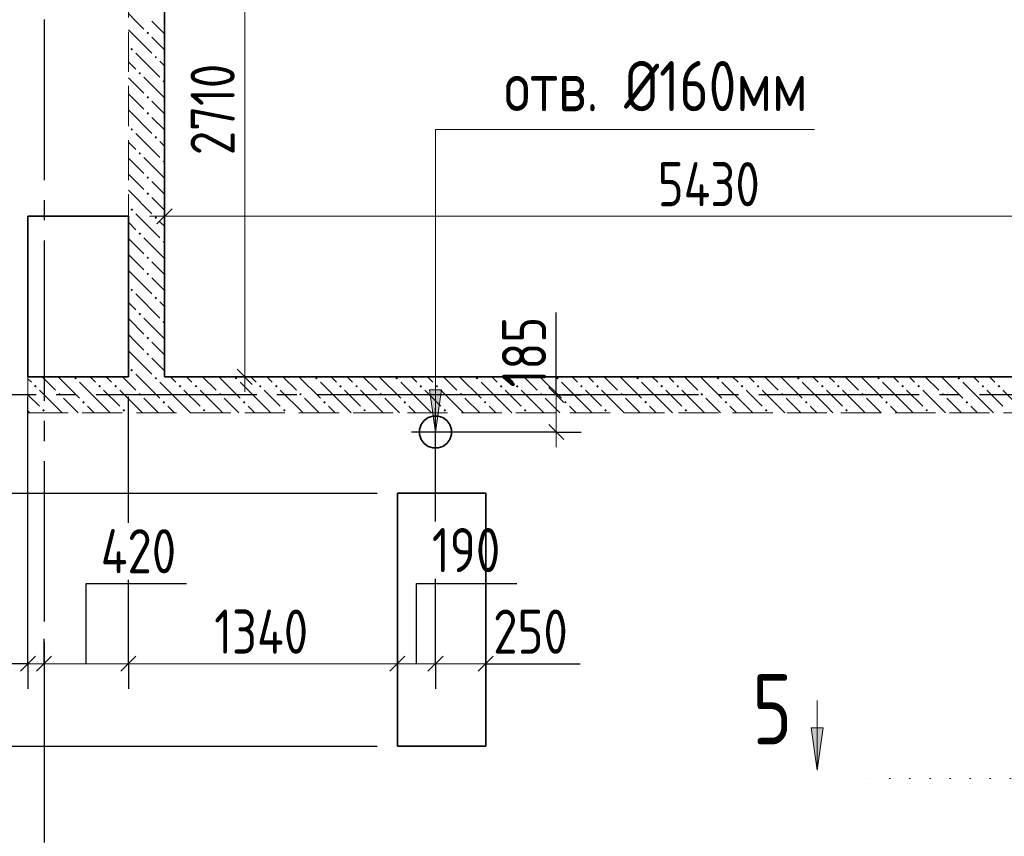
# Model space of a CAD drawing. Header units: millimetres. Extents: x 0 to 31317, y 0 to 42000.
# Tile 6 of 12: x 16203 to 21108, y 22430 to 26500. Entities that reach past the tile are written whole.
import ezdxf

# ---------------------------------------------------------------- set-up
doc = ezdxf.new("R2010")
doc.units = ezdxf.units.MM
for name, pattern in [('______2', [270, 200, -70]), ('______5', [1100, 800, -100, 100, -100]), ('______9', [100, 0, -100])]:
    doc.linetypes.add(name, pattern=pattern)
for name, color, linetype, lineweight in [('Standard', 7, 'Continuous', 25), ('ЖБ Перекрытие верхний уровень', 7, 'Continuous', 35), ('ЖБ Стена верхний уровень', 7, 'Continuous', 35), ('Оси', 40, '______5', 18), ('Примечания', 7, 'Continuous', 25), ('Размерная выноска', 7, 'Continuous', 13), ('Узлы символ', 7, 'Continuous', 25)]:
    doc.layers.add(name, color=color, linetype=linetype, lineweight=lineweight)
doc.styles.add('GOST 2.304-81', font='txt')
doc.styles.add('ISOCPEUR', font='txt')

msp = doc.modelspace()

# ---------------------------------------------------------------- hatches: boundary and pattern name
at = {"layer": 'ЖБ Стена верхний уровень', "linetype": 'Continuous', "lineweight": 18, "transparency": 33554687}
for points in [[(16834.5, 26433.1), (16840.9, 26439.6), (16847.4, 26433.1), (16840.9, 26426.6)], [(16754.4, 26353.1), (16760.9, 26359.6), (16767.4, 26353.1), (16760.9, 26346.6)], [(16874.5, 26313.1), (16881, 26319.6), (16887.5, 26313.1), (16881, 26306.6)], [(16794.5, 26233.1), (16801, 26239.6), (16807.5, 26233.1), (16801, 26226.6)], [(16914.5, 26193.1), (16921, 26199.6), (16924, 26196.6), (16924, 26189.7), (16921, 26186.6)], [(16834.5, 26113.1), (16840.9, 26119.6), (16847.4, 26113.1), (16840.9, 26106.6)], [(16834.5, 26033.1), (16840.9, 26039.6), (16847.4, 26033.1), (16840.9, 26026.6)], [(16754.4, 25953.1), (16760.9, 25959.6), (16767.4, 25953.1), (16760.9, 25946.6)], [(16874.5, 25913.1), (16881, 25919.6), (16887.5, 25913.1), (16881, 25906.6)], [(16794.5, 25833.1), (16801, 25839.6), (16807.5, 25833.1), (16801, 25826.6)], [(16914.5, 25793.1), (16921, 25799.6), (16924, 25796.6), (16924, 25789.7), (16921, 25786.6)], [(16834.5, 25713.1), (16840.9, 25719.6), (16847.4, 25713.1), (16840.9, 25706.6)], [(16834.5, 25633.1), (16840.9, 25639.6), (16847.4, 25633.1), (16840.9, 25626.6)], [(16754.4, 25553.1), (16760.9, 25559.6), (16767.4, 25553.1), (16760.9, 25546.6)], [(16874.5, 25513.1), (16881, 25519.6), (16887.5, 25513.1), (16881, 25506.6)], [(16794.5, 25433.1), (16801, 25439.6), (16807.5, 25433.1), (16801, 25426.6)], [(16914.5, 25393.1), (16921, 25399.6), (16924, 25396.6), (16924, 25389.7), (16921, 25386.6)], [(16834.5, 25313.1), (16840.9, 25319.6), (16847.4, 25313.1), (16840.9, 25306.6)], [(16834.5, 25233.1), (16840.9, 25239.6), (16847.4, 25233.1), (16840.9, 25226.6)], [(16754.4, 25153.1), (16760.9, 25159.6), (16767.4, 25153.1), (16760.9, 25146.6)], [(16874.5, 25113.1), (16881, 25119.6), (16887.5, 25113.1), (16881, 25106.6)], [(16794.5, 25033.1), (16801, 25039.6), (16807.5, 25033.1), (16801, 25026.6)], [(16914.5, 24993.1), (16921, 24999.6), (16924, 24996.6), (16924, 24989.7), (16921, 24986.6)], [(16834.5, 24913.1), (16840.9, 24919.6), (16847.4, 24913.1), (16840.9, 24906.6)], [(16834.5, 24833.1), (16840.9, 24839.6), (16847.4, 24833.1), (16840.9, 24826.6)], [(16754.4, 24753.1), (16760.9, 24759.6), (16767.4, 24753.1), (16760.9, 24746.6)], [(16274.5, 24673.1), (16281, 24679.6), (16287.5, 24673.1), (16281, 24666.6)], [(16474.5, 24713.1), (16481, 24719.6), (16487.5, 24713.1), (16481, 24706.6)], [(16594.5, 24673.1), (16601, 24679.6), (16607.5, 24673.1), (16601, 24666.6)], [(16674.5, 24673.1), (16681, 24679.6), (16687.5, 24673.1), (16681, 24666.6)], [(16874.5, 24713.1), (16881, 24719.6), (16887.5, 24713.1), (16881, 24706.6)], [(16994.5, 24673.1), (17001, 24679.6), (17007.5, 24673.1), (17001, 24666.6)], [(17074.5, 24673.1), (17081, 24679.6), (17087.5, 24673.1), (17081, 24666.6)], [(17274.5, 24713.1), (17281, 24719.6), (17287.5, 24713.1), (17281, 24706.6)], [(17394.5, 24673.1), (17401, 24679.6), (17407.5, 24673.1), (17401, 24666.6)], [(17474.5, 24673.1), (17481, 24679.6), (17487.5, 24673.1), (17481, 24666.6)], [(17674.5, 24713.1), (17681, 24719.6), (17687.5, 24713.1), (17681, 24706.6)], [(17794.5, 24673.1), (17801, 24679.6), (17807.5, 24673.1), (17801, 24666.6)], [(17874.5, 24673.1), (17881, 24679.6), (17887.5, 24673.1), (17881, 24666.6)], [(18074.5, 24713.1), (18081, 24719.6), (18087.5, 24713.1), (18081, 24706.6)], [(18194.5, 24673.1), (18201, 24679.6), (18207.5, 24673.1), (18201, 24666.6)], [(18274.5, 24673.1), (18281, 24679.6), (18287.5, 24673.1), (18281, 24666.6)], [(18474.5, 24713.1), (18481, 24719.6), (18487.5, 24713.1), (18481, 24706.6)], [(18594.5, 24673.1), (18601, 24679.6), (18607.5, 24673.1), (18601, 24666.6)], [(18674.5, 24673.1), (18681, 24679.6), (18687.5, 24673.1), (18681, 24666.6)], [(18874.5, 24713.1), (18881, 24719.6), (18887.5, 24713.1), (18881, 24706.6)], [(18994.5, 24673.1), (19001, 24679.6), (19007.5, 24673.1), (19001, 24666.6)], [(19074.5, 24673.1), (19081, 24679.6), (19087.5, 24673.1), (19081, 24666.6)], [(19274.5, 24713.1), (19281, 24719.6), (19287.5, 24713.1), (19281, 24706.6)], [(19394.5, 24673.1), (19401, 24679.6), (19407.5, 24673.1), (19401, 24666.6)], [(19474.5, 24673.1), (19481, 24679.6), (19487.5, 24673.1), (19481, 24666.6)], [(19674.5, 24713.1), (19681, 24719.6), (19687.5, 24713.1), (19681, 24706.6)], [(19794.5, 24673.1), (19801, 24679.6), (19807.5, 24673.1), (19801, 24666.6)], [(19874.5, 24673.1), (19881, 24679.6), (19887.5, 24673.1), (19881, 24666.6)], [(20074.5, 24713.1), (20081, 24719.6), (20087.5, 24713.1), (20081, 24706.6)], [(20194.5, 24673.1), (20201, 24679.6), (20207.5, 24673.1), (20201, 24666.6)], [(20274.5, 24673.1), (20281, 24679.6), (20287.5, 24673.1), (20281, 24666.6)], [(20474.5, 24713.1), (20481, 24719.6), (20487.5, 24713.1), (20481, 24706.6)], [(20594.5, 24673.1), (20601, 24679.6), (20607.5, 24673.1), (20601, 24666.6)], [(20674.5, 24673.1), (20681, 24679.6), (20687.5, 24673.1), (20681, 24666.6)], [(20874.5, 24713.1), (20881, 24719.6), (20887.5, 24713.1), (20881, 24706.6)], [(20994.5, 24673.1), (21001, 24679.6), (21007.5, 24673.1), (21001, 24666.6)], [(21074.5, 24673.1), (21081, 24679.6), (21087.5, 24673.1), (21081, 24666.6)], [(16394.5, 24633.1), (16401, 24639.6), (16407.5, 24633.1), (16401, 24626.6)], [(16794.5, 24633.1), (16801, 24639.6), (16807.5, 24633.1), (16801, 24626.6)], [(17194.5, 24633.1), (17201, 24639.6), (17207.5, 24633.1), (17201, 24626.6)], [(17594.5, 24633.1), (17601, 24639.6), (17607.5, 24633.1), (17601, 24626.6)], [(17994.5, 24633.1), (18001, 24639.6), (18007.5, 24633.1), (18001, 24626.6)], [(18394.5, 24633.1), (18401, 24639.6), (18407.5, 24633.1), (18401, 24626.6)], [(18794.5, 24633.1), (18801, 24639.6), (18807.5, 24633.1), (18801, 24626.6)], [(19194.5, 24633.1), (19201, 24639.6), (19207.5, 24633.1), (19201, 24626.6)], [(19594.5, 24633.1), (19601, 24639.6), (19607.5, 24633.1), (19601, 24626.6)], [(19994.5, 24633.1), (20001, 24639.6), (20007.5, 24633.1), (20001, 24626.6)], [(20394.5, 24633.1), (20401, 24639.6), (20407.5, 24633.1), (20401, 24626.6)], [(20794.5, 24633.1), (20801, 24639.6), (20807.5, 24633.1), (20801, 24626.6)], [(16514.5, 24593.1), (16521, 24599.6), (16527.5, 24593.1), (16521, 24586.6)], [(16914.5, 24593.1), (16921, 24599.6), (16927.5, 24593.1), (16921, 24586.6)], [(17314.5, 24593.1), (17321, 24599.6), (17327.5, 24593.1), (17321, 24586.6)], [(17714.5, 24593.1), (17721, 24599.6), (17727.5, 24593.1), (17721, 24586.6)], [(18114.5, 24593.1), (18121, 24599.6), (18127.5, 24593.1), (18121, 24586.6)], [(18514.5, 24593.1), (18521, 24599.6), (18527.5, 24593.1), (18521, 24586.6)], [(18914.5, 24593.1), (18921, 24599.6), (18927.4, 24593.1), (18921, 24586.6)], [(19314.5, 24593.1), (19321, 24599.6), (19327.4, 24593.1), (19321, 24586.6)], [(19714.5, 24593.1), (19721, 24599.6), (19727.4, 24593.1), (19721, 24586.6)], [(20114.5, 24593.1), (20121, 24599.6), (20127.4, 24593.1), (20121, 24586.6)], [(20514.5, 24593.1), (20521, 24599.6), (20527.4, 24593.1), (20521, 24586.6)], [(20914.5, 24593.1), (20921, 24599.6), (20927.4, 24593.1), (20921, 24586.6)], [(16314.5, 24553.1), (16321, 24559.6), (16327.5, 24553.1), (16321, 24546.6)], [(16714.5, 24553.1), (16721, 24559.6), (16727.5, 24553.1), (16721, 24546.6)], [(17114.5, 24553.1), (17121, 24559.6), (17127.5, 24553.1), (17121, 24546.6)], [(17514.5, 24553.1), (17521, 24559.6), (17527.5, 24553.1), (17521, 24546.6)], [(17914.5, 24553.1), (17921, 24559.6), (17927.5, 24553.1), (17921, 24546.6)], [(18314.5, 24553.1), (18321, 24559.6), (18327.5, 24553.1), (18321, 24546.6)], [(18714.5, 24553.1), (18721, 24559.6), (18727.4, 24553.1), (18721, 24546.6)], [(19114.5, 24553.1), (19121, 24559.6), (19127.4, 24553.1), (19121, 24546.6)], [(19514.5, 24553.1), (19521, 24559.6), (19527.4, 24553.1), (19521, 24546.6)], [(19914.5, 24553.1), (19921, 24559.6), (19927.4, 24553.1), (19921, 24546.6)], [(20314.5, 24553.1), (20321, 24559.6), (20327.4, 24553.1), (20321, 24546.6)], [(20714.5, 24553.1), (20721, 24559.6), (20727.4, 24553.1), (20721, 24546.6)]]:
    msp.add_hatch(color=7, dxfattribs=at).paths.add_polyline_path(points, flags=16)
at = {"layer": 'Примечания', "linetype": 'Continuous', "lineweight": 13, "transparency": 33554687}
msp.add_hatch(color=7, dxfattribs=at).paths.add_polyline_path([(18304, 24655), (18274, 24445), (18244, 24655)], flags=16)
at = {"layer": 'Узлы символ', "linetype": 'Continuous', "lineweight": 13, "transparency": 33554687}
msp.add_hatch(color=7, dxfattribs=at).paths.add_polyline_path([(20205.8, 22969.9), (20175.8, 22759.9), (20145.8, 22969.9)], flags=16)

# ---------------------------------------------------------------- linework, layer by layer
at = {"layer": 'Standard', "color": 7, "linetype": 'Continuous', "lineweight": 13, "transparency": 33554687}
for p, q in [((17324, 27430), (17324, 24720)), ((16924, 25520), (16849, 25520)), ((16924, 25520), (22354, 25520)), ((17324, 24720), (17324, 24645)), ((18875.4, 24630), (18875.4, 24705)), ((18875.4, 24445), (18875.4, 24370)), ((16244, 23290), (16169, 23290)), ((16324, 23290), (16244, 23290)), ((16744, 23290), (16324, 23290)), ((18084, 23290), (16744, 23290)), ((18274, 23290), (18084, 23290)), ((18524, 23290), (18274, 23290)), ((18524, 23290), (18599, 23290))]:
    msp.add_line(p, q, dxfattribs=at)
at = {"layer": 'Standard', "color": 251, "linetype": 'Continuous', "lineweight": -3, "true_color": 0x656565, "transparency": 33554687}
for p, q in [((16924, 25520), (16924, 25645)), ((16924, 25520), (16924, 25395)), ((16924, 25520), (16924, 24820)), ((17324, 24720), (17024, 24720)), ((17324, 24720), (17199, 24720)), ((17324, 24720), (17449, 24720)), ((18875.4, 24630), (18374, 24630)), ((18875.4, 24630), (18750.4, 24630)), ((18875.4, 24630), (19000.4, 24630)), ((16744, 23992.7), (16744, 24620)), ((18875.4, 24445), (18374, 24445)), ((18875.4, 24445), (18750.4, 24445)), ((18875.4, 24445), (19000.4, 24445)), ((18274, 23998.4), (18274, 24345)), ((15824, 24140), (17984, 24140)), ((16244, 23290), (16244, 23415)), ((16324, 23290), (16324, 23415)), ((16744, 23290), (16744, 23415)), ((18084, 23290), (18084, 23415)), ((18274, 23290), (18274, 23415)), ((18524, 23290), (18524, 23415)), ((16244, 23290), (16244, 23165)), ((16324, 23290), (16324, 23165)), ((16324, 23290), (16324, 23290)), ((16744, 23290), (16744, 23165)), ((18084, 23290), (18084, 23165)), ((18274, 23290), (18274, 23165)), ((18524, 23290), (18524, 23165)), ((18524, 23290), (18524, 23290)), ((15824, 22880), (17984, 22880))]:
    msp.add_line(p, q, dxfattribs=at)
at = {"layer": 'Standard', "color": 7, "linetype": 'Continuous', "lineweight": 25, "transparency": 33554687}
for p, q in [((16886.5, 25482.5), (16961.5, 25557.5)), ((17286.5, 24757.5), (17361.5, 24682.5)), ((18912.9, 24592.5), (18837.9, 24667.5)), ((18912.9, 24407.5), (18837.9, 24482.5)), ((16281.5, 23327.5), (16206.5, 23252.5)), ((16361.5, 23327.5), (16286.5, 23252.5)), ((16781.5, 23327.5), (16706.5, 23252.5)), ((18121.5, 23327.5), (18046.5, 23252.5)), ((18311.5, 23327.5), (18236.5, 23252.5)), ((18561.5, 23327.5), (18486.5, 23252.5))]:
    msp.add_line(p, q, dxfattribs=at)
at = {"layer": 'Standard', "color": 8, "linetype": '______5', "lineweight": -3, "transparency": 33554687}
for p, q in [((18274, 24325.5), (18274, 24564.5)), ((18393.5, 24445), (18154.5, 24445))]:
    msp.add_line(p, q, dxfattribs=at)
at = {"layer": 'Standard', "color": 7, "linetype": 'Continuous', "lineweight": 13, "transparency": 33554687}
msp.add_lwpolyline([(18875.4, 24445), (18875.4, 24620.1), (18875.4, 24620.1), (18875.4, 24630)], dxfattribs=at)
at = {"layer": 'Standard', "color": 251, "linetype": 'Continuous', "lineweight": -3, "true_color": 0x656565, "transparency": 33554687}
for points in [[(16244, 23290), (16244, 23307), (16244, 23307), (16244, 24620)], [(18084, 23290), (18084, 23307), (18084, 23307), (18084, 23307), (18084, 23307), (18084, 23398.1), (18084, 23398.1), (18084, 24040)], [(16744, 23290), (16744, 23307), (16744, 23307), (16744, 23672.8), (16744, 23672.8), (16744, 23707.8)], [(18274, 23290), (18274, 23307), (18274, 23307), (18274, 23307), (18274, 23307), (18274, 23359.2), (18274, 23359.2), (18274, 23645.5), (18274, 23645.5), (18274, 23713.4)]]:
    msp.add_lwpolyline(points, dxfattribs=at)
at = {"layer": 'ЖБ Перекрытие верхний уровень', "color": 7, "linetype": 'Continuous', "lineweight": 35, "transparency": 33554687}
for p, q in [((16924, 24720), (16924, 27430)), ((16744, 25520), (16244, 25520)), ((16244, 25520), (16244, 24720)), ((16744, 24720), (16744, 25520)), ((16244, 24720), (16744, 24720)), ((22174, 24720), (16924, 24720)), ((18261.4, 24524.7), (18237.4, 24516.9)), ((18286.6, 24524.7), (18261.4, 24524.7)), ((18310.6, 24516.9), (18286.6, 24524.7)), ((18202.1, 24481.6), (18194.3, 24457.6)), ((18217, 24502), (18202.1, 24481.6)), ((18237.4, 24516.9), (18217, 24502)), ((18331, 24502), (18310.6, 24516.9)), ((18345.9, 24481.6), (18331, 24502)), ((18353.7, 24457.6), (18345.9, 24481.6)), ((18194.3, 24457.6), (18194.3, 24432.4)), ((18194.3, 24432.4), (18202.1, 24408.4)), ((18345.9, 24408.4), (18353.7, 24432.4)), ((18353.7, 24432.4), (18353.7, 24457.6)), ((18202.1, 24408.4), (18217, 24388)), ((18217, 24388), (18237.4, 24373.1)), ((18310.6, 24373.1), (18331, 24388)), ((18331, 24388), (18345.9, 24408.4)), ((18237.4, 24373.1), (18261.4, 24365.3)), ((18261.4, 24365.3), (18286.6, 24365.3)), ((18286.6, 24365.3), (18310.6, 24373.1)), ((18524, 24140), (18084, 24140)), ((18084, 24140), (18084, 22880)), ((18524, 22880), (18524, 24140)), ((18084, 22880), (18524, 22880))]:
    msp.add_line(p, q, dxfattribs=at)
at = {"layer": 'ЖБ Стена верхний уровень', "color": 251, "linetype": '______2', "lineweight": 13, "true_color": 0x656565, "transparency": 33554687}
for p, q in [((16744, 27250), (16744, 24720)), ((16924, 24720), (16924, 27250)), ((16744, 24720), (16244, 24720)), ((16244, 24720), (16244, 24540)), ((22024, 24720), (16924, 24720)), ((16244, 24540), (22024, 24540))]:
    msp.add_line(p, q, dxfattribs=at)
at = {"layer": 'ЖБ Стена верхний уровень', "color": 9, "linetype": 'Continuous', "lineweight": 18, "true_color": 0xc7c7c7, "transparency": 33554687}
for p, q in [((16781, 26493.1), (16744, 26530.1)), ((16821, 26453.1), (16781, 26493.1)), ((16860.9, 26493.1), (16924, 26430.1)), ((16744, 26450.1), (16860.9, 26333.1)), ((16860.9, 26413.1), (16924, 26350.1)), ((16744, 26290.1), (16781, 26253.1)), ((16781, 26333.1), (16901, 26213.1)), ((16924, 26270.1), (16901, 26293.1)), ((16744, 26210.1), (16821, 26133.1)), ((16924, 26110.1), (16821, 26213.1)), ((16781, 26093.1), (16744, 26130.1)), ((16744, 26050.1), (16860.9, 25933.1)), ((16821, 26053.1), (16781, 26093.1)), ((16860.9, 26093.1), (16924, 26030.1)), ((16860.9, 26013.1), (16924, 25950.1)), ((16781, 25933.1), (16901, 25813.1)), ((16744, 25890.1), (16781, 25853.1)), ((16924, 25870.1), (16901, 25893.1)), ((16744, 25810.1), (16821, 25733.1)), ((16924, 25710.1), (16821, 25813.1)), ((16781, 25693.1), (16744, 25730.1)), ((16821, 25653.1), (16781, 25693.1)), ((16860.9, 25693.1), (16924, 25630.1)), ((16744, 25650.1), (16860.9, 25533.1)), ((16860.9, 25613.1), (16924, 25550.1)), ((16781, 25533.1), (16901, 25413.1)), ((16744, 25490.1), (16781, 25453.1)), ((16924, 25470.1), (16901, 25493.1)), ((16744, 25410.1), (16821, 25333.1)), ((16924, 25310.1), (16821, 25413.1)), ((16781, 25293.1), (16744, 25330.1)), ((16821, 25253.1), (16781, 25293.1)), ((16860.9, 25293.1), (16924, 25230.1)), ((16744, 25250.1), (16860.9, 25133.1)), ((16860.9, 25213.1), (16924, 25150.1)), ((16781, 25133.1), (16901, 25013.1)), ((16744, 25090.1), (16781, 25053.1)), ((16924, 25070.1), (16901, 25093.1)), ((16744, 25010.1), (16821, 24933.1)), ((16924, 24910.1), (16821, 25013.1)), ((16781, 24893.1), (16744, 24930.1)), ((16821, 24853.1), (16781, 24893.1)), ((16860.9, 24893.1), (16924, 24830.1)), ((16744, 24850.1), (16860.9, 24733.1)), ((16860.9, 24813.1), (16924, 24750.1)), ((16314.1, 24720), (16381, 24653.1)), ((16394.1, 24720), (16501, 24613.1)), ((16554.1, 24720), (16581, 24693.1)), ((16660.9, 24693.1), (16634.1, 24720)), ((16714.1, 24720), (16781, 24653.1)), ((16781, 24733.1), (16794.1, 24720)), ((16794.1, 24720), (16901, 24613.1)), ((16954.1, 24720), (16981, 24693.1)), ((17060.9, 24693.1), (17034.1, 24720)), ((17114.1, 24720), (17181, 24653.1)), ((17194.1, 24720), (17301, 24613.1)), ((17354.1, 24720), (17381, 24693.1)), ((17460.9, 24693.1), (17434.1, 24720)), ((17514.1, 24720), (17581, 24653.1)), ((17594.1, 24720), (17701, 24613.1)), ((17754.1, 24720), (17781, 24693.1)), ((17860.9, 24693.1), (17834.1, 24720)), ((17914.1, 24720), (17981, 24653.1)), ((17994.1, 24720), (18101, 24613.1)), ((18154.1, 24720), (18181, 24693.1)), ((18260.9, 24693.1), (18234.1, 24720)), ((18314.1, 24720), (18381, 24653.1)), ((18394.1, 24720), (18501, 24613.1)), ((18554.1, 24720), (18581, 24693.1)), ((18660.9, 24693.1), (18634.1, 24720)), ((18714.1, 24720), (18781, 24653.1)), ((18794.1, 24720), (18901, 24613.1)), ((18954.1, 24720), (18981, 24693.1)), ((19060.9, 24693.1), (19034.1, 24720)), ((19114.1, 24720), (19181, 24653.1)), ((19194.1, 24720), (19301, 24613.1)), ((19354.1, 24720), (19381, 24693.1)), ((19460.9, 24693.1), (19434.1, 24720)), ((19514.1, 24720), (19581, 24653.1)), ((19594.1, 24720), (19701, 24613.1)), ((19754.1, 24720), (19781, 24693.1)), ((19860.9, 24693.1), (19834.1, 24720)), ((19914.1, 24720), (19981, 24653.1)), ((19994.1, 24720), (20101, 24613.1)), ((20154.1, 24720), (20181, 24693.1)), ((20260.9, 24693.1), (20234.1, 24720)), ((20314.1, 24720), (20381, 24653.1)), ((20394.1, 24720), (20501, 24613.1)), ((20554.1, 24720), (20581, 24693.1)), ((20660.9, 24693.1), (20634.1, 24720)), ((20714.1, 24720), (20781, 24653.1)), ((20794.1, 24720), (20901, 24613.1)), ((20954.1, 24720), (20981, 24693.1)), ((21060.9, 24693.1), (21034.1, 24720)), ((16260.9, 24693.1), (16244, 24710.1)), ((16621, 24573.1), (16501, 24693.1)), ((17021, 24573.1), (16901, 24693.1)), ((17421, 24573.1), (17301, 24693.1)), ((17821, 24573.1), (17701, 24693.1)), ((18221, 24573.1), (18101, 24693.1)), ((18621, 24573.1), (18501, 24693.1)), ((19021, 24573.1), (18901, 24693.1)), ((19421, 24573.1), (19301, 24693.1)), ((19821, 24573.1), (19701, 24693.1)), ((20221, 24573.1), (20101, 24693.1)), ((20621, 24573.1), (20501, 24693.1)), ((21021, 24573.1), (20901, 24693.1)), ((16244, 24630.1), (16301, 24573.1)), ((16301, 24653.1), (16414.1, 24540)), ((16621, 24653.1), (16701, 24573.1)), ((16701, 24653.1), (16814.1, 24540)), ((17021, 24653.1), (17101, 24573.1)), ((17101, 24653.1), (17214.1, 24540)), ((17421, 24653.1), (17501, 24573.1)), ((17501, 24653.1), (17614.1, 24540)), ((17821, 24653.1), (17901, 24573.1)), ((17901, 24653.1), (18014.1, 24540)), ((18221, 24653.1), (18301, 24573.1)), ((18301, 24653.1), (18414.1, 24540)), ((18621, 24653.1), (18701, 24573.1)), ((18701, 24653.1), (18814.1, 24540)), ((19021, 24653.1), (19101, 24573.1)), ((19101, 24653.1), (19214.1, 24540)), ((19421, 24653.1), (19501, 24573.1)), ((19501, 24653.1), (19614.1, 24540)), ((19821, 24653.1), (19901, 24573.1)), ((19901, 24653.1), (20014.1, 24540)), ((20221, 24653.1), (20301, 24573.1)), ((20301, 24653.1), (20414.1, 24540)), ((20621, 24653.1), (20701, 24573.1)), ((20701, 24653.1), (20814.1, 24540)), ((21021, 24653.1), (21101, 24573.1)), ((21101, 24653.1), (21214.1, 24540)), ((16494.1, 24540), (16421, 24613.1)), ((16540.9, 24573.1), (16574.1, 24540)), ((16621, 24573.1), (16654.1, 24540)), ((16894.1, 24540), (16821, 24613.1)), ((16940.9, 24573.1), (16974.1, 24540)), ((17021, 24573.1), (17054.1, 24540)), ((17294.1, 24540), (17221, 24613.1)), ((17340.9, 24573.1), (17374.1, 24540)), ((17421, 24573.1), (17454.1, 24540)), ((17694.1, 24540), (17621, 24613.1)), ((17740.9, 24573.1), (17774.1, 24540)), ((17821, 24573.1), (17854.1, 24540)), ((18094.1, 24540), (18021, 24613.1)), ((18140.9, 24573.1), (18174.1, 24540)), ((18221, 24573.1), (18254.1, 24540)), ((18494.1, 24540), (18421, 24613.1)), ((18540.9, 24573.1), (18574.1, 24540)), ((18621, 24573.1), (18654.1, 24540)), ((18894.1, 24540), (18821, 24613.1)), ((18940.9, 24573.1), (18974.1, 24540)), ((19021, 24573.1), (19054.1, 24540)), ((19294.1, 24540), (19221, 24613.1)), ((19340.9, 24573.1), (19374.1, 24540)), ((19421, 24573.1), (19454.1, 24540)), ((19694.1, 24540), (19621, 24613.1)), ((19740.9, 24573.1), (19774.1, 24540)), ((19821, 24573.1), (19854.1, 24540)), ((20094.1, 24540), (20021, 24613.1)), ((20140.9, 24573.1), (20174.1, 24540)), ((20221, 24573.1), (20254.1, 24540)), ((20494.1, 24540), (20421, 24613.1)), ((20540.9, 24573.1), (20574.1, 24540)), ((20621, 24573.1), (20654.1, 24540)), ((20894.1, 24540), (20821, 24613.1)), ((20940.9, 24573.1), (20974.1, 24540)), ((21021, 24573.1), (21054.1, 24540)), ((16244, 24550.1), (16254.1, 24540))]:
    msp.add_line(p, q, dxfattribs=at)
at = {"layer": 'Оси', "color": 8, "linetype": '______5', "lineweight": -3, "transparency": 33554687}
for p, q in [((16324, 39700), (16324, 15930)), ((23984, 24630), (4600, 24630))]:
    msp.add_line(p, q, dxfattribs=at)
at = {"layer": 'Примечания', "color": 7, "linetype": 'Continuous', "lineweight": 13, "transparency": 33554687}
for p, q in [((18274, 24445), (18244, 24655)), ((18244, 24655), (18304, 24655)), ((18274, 24655), (18274, 24670)), ((18304, 24655), (18274, 24445)), ((18274, 24445), (18274, 24445)), ((18274, 24445), (18274, 24445)), ((18274, 24445), (18274, 24445))]:
    msp.add_line(p, q, dxfattribs=at)
msp.add_lwpolyline([(18274, 24445), (18274, 25952.1), (20161.6, 25952.1)], dxfattribs=at)
at = {"layer": 'Размерная выноска', "color": 7, "linetype": 'Continuous', "lineweight": 25, "transparency": 33554687}
for p, q in [((18875.4, 24630), (18875.4, 25040)), ((16244, 23290), (15894, 23290)), ((18524, 23290), (18994, 23290))]:
    msp.add_line(p, q, dxfattribs=at)
for points in [[(16534, 23290), (16534, 23690), (17034, 23690)], [(18179, 23290), (18179, 23690), (18679, 23690)]]:
    msp.add_lwpolyline(points, dxfattribs=at)
at = {"layer": 'Узлы символ', "color": 7, "linetype": 'Continuous', "lineweight": 13, "transparency": 33554687}
for p, q in [((20175.8, 22759.9), (20175.8, 23107.4)), ((20175.8, 22759.9), (20145.8, 22969.9)), ((20145.8, 22969.9), (20205.8, 22969.9)), ((20175.8, 22969.9), (20175.8, 22984.9)), ((20205.8, 22969.9), (20175.8, 22759.9)), ((20175.8, 22759.9), (20175.8, 22759.9)), ((20175.8, 22759.9), (20175.8, 22759.9)), ((20175.8, 22759.9), (20175.8, 22759.9))]:
    msp.add_line(p, q, dxfattribs=at)
at = {"layer": 'Узлы символ', "color": 7, "linetype": '______9', "lineweight": 13, "transparency": 33554687}
msp.add_line((22539.3, 22718.1), (20398.8, 22718.1), dxfattribs=at)

# ---------------------------------------------------------------- texts
at = {"layer": 'Standard', "color": 7, "linetype": 'Continuous', "lineweight": 25, "transparency": 33554687, "char_height": 220, "attachment_point": 7, "rotation": 90, "style": 'GOST 2.304-81'}
for s, insert, width in [('2710', (17274, 25824.8), 625.729), ('185', (18825.3, 24667.5), 469.521)]:
    msp.add_mtext(s, dxfattribs=dict(at, insert=insert, width=width))
at = {"layer": 'Standard', "color": 7, "linetype": 'Continuous', "lineweight": 25, "transparency": 33554687, "char_height": 220, "attachment_point": 7, "style": 'GOST 2.304-81'}
for s, insert, width in [('5430', (19381, 25570), 641.476), ('420', (16606.5, 23740.8), 531.967), ('190', (18256, 23746.4), 485.085), ('1340', (17171.6, 23340), 610.159), ('250', (18561.5, 23340), 516.396)]:
    msp.add_mtext(s, dxfattribs=dict(at, insert=insert, width=width))
at = {"layer": 'Примечания', "color": 7, "linetype": 'Continuous', "lineweight": 25, "transparency": 33554687, "insert": (18615.8, 26043.8), "char_height": 250, "width": 1673.438, "attachment_point": 7, "style": 'GOST 2.304-81'}
msp.add_mtext('отв.\\~Ø160мм', dxfattribs=at)
at = {"layer": 'Узлы символ', "color": 7, "linetype": 'Continuous', "lineweight": 35, "transparency": 33554687, "insert": (19852.2, 22888.3), "char_height": 350, "width": 380.809, "attachment_point": 7, "style": 'ISOCPEUR'}
msp.add_mtext('\\W0.78;5', dxfattribs=at)

doc.saveas('drawing.dxf')
